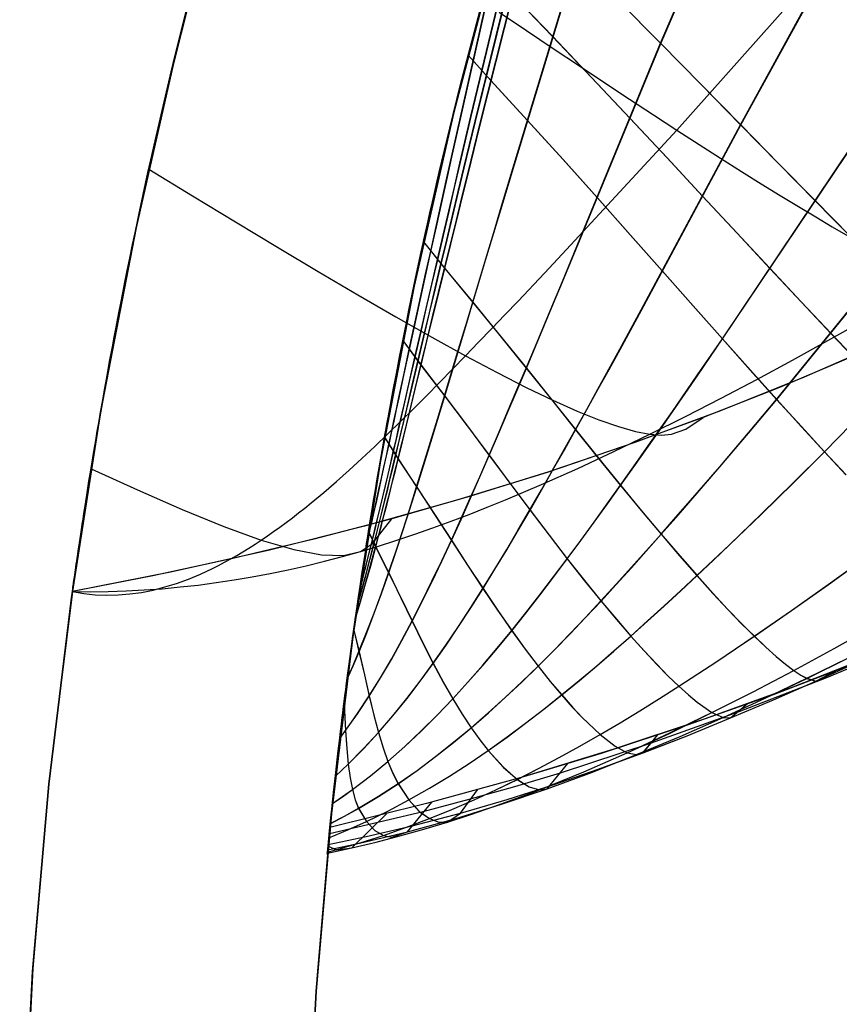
# Model space of a CAD drawing. Header units: millimetres. Extents: x -58 to 58, y -58 to 58.
# Tile 18 of 74: x -57.5 to -48.84, y 3.62 to 14.02. Entities that reach past the tile are written whole.
import ezdxf

# ---------------------------------------------------------------- set-up
doc = ezdxf.new("R2010")
doc.units = ezdxf.units.MM
doc.header["$MEASUREMENT"] = 0
doc.layers.add('Predefinito', color=5, linetype='Continuous')

msp = doc.modelspace()

# ---------------------------------------------------------------- linework, layer by layer
at = {"layer": 'Predefinito', "color": 9}
for points in [[(-46.395, 28.596), (-47.354, 26.978), (-48.257, 25.327), (-49.103, 23.647), (-49.89, 21.938), (-50.617, 20.203), (-51.284, 18.444), (-51.89, 16.662), (-52.435, 14.861), (-52.916, 13.043), (-53.335, 11.208), (-53.69, 9.361), (-53.981, 7.502), (-54.208, 5.634), (-54.37, 3.76), (-54.468, 1.881)], [(-54.468, 1.881), (-54.37, 3.76), (-54.208, 5.634), (-53.981, 7.502), (-53.69, 9.361), (-53.335, 11.208), (-52.916, 13.043), (-52.435, 14.861), (-51.89, 16.662), (-51.284, 18.444), (-50.617, 20.203), (-49.89, 21.938), (-49.103, 23.647), (-48.257, 25.327), (-47.354, 26.978), (-46.395, 28.596)], [(-49.961, 28.463), (-50.914, 26.722), (-51.806, 24.948), (-52.636, 23.145), (-53.403, 21.315), (-54.107, 19.459), (-54.747, 17.58), (-55.321, 15.679), (-55.829, 13.761), (-56.271, 11.825), (-56.645, 9.876), (-56.953, 7.915), (-57.192, 5.945), (-57.363, 3.967), (-57.466, 1.985)], [(-57.466, 1.985), (-57.363, 3.967), (-57.192, 5.945), (-56.953, 7.915), (-56.645, 9.876), (-56.271, 11.825), (-55.829, 13.761), (-55.321, 15.679), (-54.747, 17.58), (-54.107, 19.459), (-53.403, 21.315), (-52.636, 23.145), (-51.806, 24.948), (-50.914, 26.722), (-49.961, 28.463)], [(-34.991, 16.513), (-36.248, 15.288), (-36.893, 14.691), (-37.552, 14.104), (-38.223, 13.528), (-38.909, 12.964), (-39.609, 12.412), (-40.324, 11.874), (-41.054, 11.348), (-41.801, 10.837), (-42.565, 10.341), (-43.346, 9.86), (-44.145, 9.395), (-44.961, 8.946), (-45.797, 8.515), (-46.652, 8.101), (-47.526, 7.705), (-48.42, 7.329), (-49.334, 6.971), (-50.269, 6.633), (-51.225, 6.315), (-52.202, 6.018), (-53.202, 5.742), (-54.223, 5.487)], [(-42.671, 13.879), (-43.383, 13.388), (-44.107, 12.915), (-44.842, 12.46), (-45.59, 12.024), (-46.347, 11.607), (-47.116, 11.209), (-47.893, 10.832), (-48.68, 10.475), (-49.476, 10.137), (-50.281, 9.82), (-51.093, 9.523), (-51.912, 9.246), (-52.739, 8.988), (-53.57, 8.749), (-54.407, 8.53), (-55.249, 8.329), (-56.094, 8.146), (-56.943, 7.981)], [(-42.864, 13.743), (-43.595, 13.247), (-44.343, 12.766), (-45.108, 12.302), (-45.89, 11.855), (-46.691, 11.426), (-47.511, 11.014), (-48.352, 10.621), (-49.213, 10.246), (-50.096, 9.891), (-51.001, 9.556), (-51.929, 9.24), (-52.881, 8.945), (-53.858, 8.671), (-54.86, 8.419), (-55.888, 8.189), (-56.943, 7.981)], [(-42.864, 13.743), (-43.595, 13.247), (-44.343, 12.766), (-45.108, 12.302), (-45.89, 11.855), (-46.691, 11.426), (-47.511, 11.014), (-48.352, 10.621), (-49.213, 10.246), (-50.096, 9.891), (-51.001, 9.556), (-51.929, 9.24), (-52.881, 8.945), (-53.858, 8.671), (-54.86, 8.419), (-55.888, 8.189), (-56.943, 7.981)], [(-56.943, 7.981), (-57.187, 5.994), (-57.361, 4), (-57.465, 2.001), (-57.5, 0)], [(-54.223, 5.487), (-54.361, 3.891), (-54.452, 2.291)]]:
    msp.add_lwpolyline(points, dxfattribs=at)
at = {"layer": 'Predefinito', "color": 9, "extrusion": (1, 0, 0)}
for points in [[(7.981, 345), (7.981, 320)], [(7.981, 320), (7.981, 60)], [(7.981, 60), (7.981, 35)], [(5.487, 320), (5.487, 60.009)]]:
    msp.add_lwpolyline(points, dxfattribs=at)
at = {"layer": 'Predefinito', "color": 9, "extrusion": (0.10695, -0.378973, 0.919207)}
msp.add_lwpolyline([(-48.577, 144.359), (-49.638, 144.364), (-50.695, 144.399)], dxfattribs=at)
at = {"layer": 'Predefinito', "color": 9, "extrusion": (-0.000857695, 0.999628, -0.027267)}
msp.add_lwpolyline([(54.226, 56.19), (54.102, 60.138)], dxfattribs=at)
at = {"layer": 'Predefinito', "color": 9, "extrusion": (-0.000858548, 0.999627, 0.02729)}
msp.add_lwpolyline([(54.226, 323.666), (54.102, 319.727)], dxfattribs=at)
at = {"layer": 'Predefinito', "color": 9}
for points in [[(-53.936, 7.822, 348.126), (-53.89, 7.983, 348.289), (-53.845, 8.148, 348.447), (-53.801, 8.316, 348.598), (-53.756, 8.487, 348.744), (-53.728, 8.6, 348.835), (-53.699, 8.713, 348.923), (-53.671, 8.828, 349.009), (-53.642, 8.944, 349.092), (-53.613, 9.061, 349.173), (-53.585, 9.179, 349.252), (-53.556, 9.298, 349.328), (-53.527, 9.419, 349.402), (-53.498, 9.54, 349.474), (-53.469, 9.662, 349.543), (-53.41, 9.909, 349.674), (-53.351, 10.159, 349.796), (-53.292, 10.412, 349.908), (-53.231, 10.667, 350.011), (-53.17, 10.924, 350.105), (-53.109, 11.181, 350.19), (-53.047, 11.439, 350.266), (-52.986, 11.695, 350.334), (-52.925, 11.95, 350.395), (-52.864, 12.203, 350.449), (-52.804, 12.454, 350.498), (-52.685, 12.947, 350.58), (-51.919, 16.057, 351.016)], [(-53.934, 7.833, 31.858), (-53.889, 7.992, 31.697), (-53.845, 8.155, 31.542), (-53.801, 8.321, 31.392), (-53.758, 8.49, 31.249), (-53.729, 8.602, 31.158), (-53.701, 8.716, 31.07), (-53.672, 8.83, 30.984), (-53.644, 8.946, 30.9), (-53.615, 9.063, 30.819), (-53.586, 9.182, 30.741), (-53.558, 9.301, 30.664), (-53.529, 9.421, 30.591), (-53.5, 9.543, 30.519), (-53.471, 9.665, 30.45), (-53.412, 9.912, 30.319), (-53.353, 10.162, 30.197), (-53.294, 10.415, 30.085), (-53.234, 10.67, 29.982), (-53.173, 10.927, 29.888), (-53.111, 11.185, 29.803), (-53.05, 11.442, 29.727), (-52.989, 11.698, 29.659), (-52.928, 11.953, 29.598), (-52.867, 12.206, 29.544), (-52.807, 12.457, 29.495), (-52.688, 12.951, 29.413), (-51.924, 16.061, 28.978)], [(-53.912, 7.983, 348.355), (-53.877, 8.115, 348.482), (-53.843, 8.249, 348.606), (-53.808, 8.385, 348.727), (-53.774, 8.523, 348.843), (-53.746, 8.635, 348.933), (-53.719, 8.749, 349.022), (-53.691, 8.864, 349.107), (-53.663, 8.98, 349.191), (-53.636, 9.098, 349.272), (-53.608, 9.216, 349.35), (-53.58, 9.336, 349.426), (-53.552, 9.457, 349.5), (-53.524, 9.578, 349.571), (-53.495, 9.701, 349.64), (-53.439, 9.949, 349.771), (-53.381, 10.2, 349.893), (-53.323, 10.453, 350.005), (-53.264, 10.709, 350.107), (-53.205, 10.967, 350.201), (-53.145, 11.226, 350.285), (-53.085, 11.484, 350.361), (-53.025, 11.741, 350.428), (-52.965, 11.997, 350.488), (-52.906, 12.251, 350.542), (-52.847, 12.503, 350.59), (-52.73, 12.998, 350.671), (-51.981, 16.117, 351.1)], [(-53.91, 7.996, 31.628), (-53.876, 8.125, 31.503), (-53.842, 8.257, 31.382), (-53.809, 8.39, 31.264), (-53.775, 8.526, 31.15), (-53.748, 8.638, 31.059), (-53.72, 8.752, 30.971), (-53.692, 8.867, 30.886), (-53.665, 8.983, 30.802), (-53.637, 9.101, 30.721), (-53.609, 9.219, 30.643), (-53.581, 9.339, 30.567), (-53.554, 9.459, 30.493), (-53.525, 9.581, 30.422), (-53.497, 9.704, 30.353), (-53.44, 9.952, 30.222), (-53.383, 10.203, 30.101), (-53.325, 10.456, 29.989), (-53.266, 10.712, 29.886), (-53.207, 10.97, 29.793), (-53.147, 11.229, 29.708), (-53.087, 11.487, 29.633), (-53.027, 11.745, 29.565), (-52.968, 12.001, 29.505), (-52.908, 12.254, 29.451), (-52.85, 12.506, 29.404), (-52.733, 13.002, 29.323), (-51.985, 16.121, 28.894)], [(-53.955, 7.687, 347.919), (-53.9, 7.872, 348.112), (-53.846, 8.061, 348.298), (-53.792, 8.254, 348.475), (-53.739, 8.452, 348.644), (-53.709, 8.564, 348.735), (-53.679, 8.677, 348.824), (-53.65, 8.792, 348.91), (-53.62, 8.907, 348.993), (-53.591, 9.024, 349.074), (-53.561, 9.142, 349.153), (-53.531, 9.261, 349.229), (-53.502, 9.381, 349.303), (-53.472, 9.502, 349.375), (-53.442, 9.624, 349.444), (-53.382, 9.87, 349.576), (-53.321, 10.119, 349.698), (-53.26, 10.371, 349.811), (-53.198, 10.625, 349.914), (-53.135, 10.881, 350.009), (-53.072, 11.137, 350.094), (-53.009, 11.393, 350.171), (-52.947, 11.649, 350.239), (-52.884, 11.903, 350.301), (-52.822, 12.155, 350.355), (-52.76, 12.405, 350.404), (-52.638, 12.897, 350.488), (-51.857, 15.996, 350.93)], [(-53.954, 7.696, 32.067), (-53.899, 7.879, 31.875), (-53.846, 8.067, 31.692), (-53.793, 8.259, 31.516), (-53.74, 8.455, 31.348), (-53.71, 8.567, 31.258), (-53.681, 8.68, 31.169), (-53.651, 8.794, 31.083), (-53.622, 8.91, 31), (-53.592, 9.027, 30.919), (-53.563, 9.145, 30.84), (-53.533, 9.264, 30.763), (-53.503, 9.384, 30.689), (-53.474, 9.505, 30.618), (-53.444, 9.626, 30.549), (-53.384, 9.873, 30.417), (-53.323, 10.122, 30.295), (-53.262, 10.374, 30.182), (-53.2, 10.628, 30.079), (-53.138, 10.884, 29.984), (-53.075, 11.14, 29.899), (-53.012, 11.397, 29.822), (-52.949, 11.652, 29.754), (-52.887, 11.906, 29.692), (-52.825, 12.158, 29.638), (-52.763, 12.408, 29.589), (-52.642, 12.9, 29.505), (-51.861, 16, 29.064)], [(-54.042, 7.054, 346.677), (-53.978, 7.197, 346.853), (-53.915, 7.344, 347.023), (-53.834, 7.545, 347.241), (-53.755, 7.751, 347.45), (-53.678, 7.962, 347.649), (-53.602, 8.177, 347.839), (-53.527, 8.398, 348.019), (-53.452, 8.622, 348.189), (-53.379, 8.851, 348.351), (-53.305, 9.084, 348.503), (-53.231, 9.32, 348.646), (-53.158, 9.559, 348.78), (-53.084, 9.801, 348.904), (-53.01, 10.045, 349.02), (-52.936, 10.291, 349.126), (-52.861, 10.538, 349.224), (-52.787, 10.786, 349.313), (-52.712, 11.034, 349.393), (-52.638, 11.282, 349.466), (-52.564, 11.527, 349.531), (-52.49, 11.772, 349.59), (-52.418, 12.014, 349.643), (-52.275, 12.492, 349.735), (-51.358, 15.513, 350.225)], [(-54.041, 7.058, 33.314), (-53.978, 7.2, 33.139), (-53.916, 7.346, 32.97), (-53.835, 7.547, 32.752), (-53.756, 7.753, 32.543), (-53.679, 7.964, 32.344), (-53.603, 8.18, 32.154), (-53.528, 8.4, 31.974), (-53.454, 8.625, 31.803), (-53.38, 8.854, 31.642), (-53.307, 9.086, 31.49), (-53.233, 9.322, 31.347), (-53.16, 9.562, 31.213), (-53.086, 9.803, 31.089), (-53.012, 10.048, 30.973), (-52.938, 10.294, 30.867), (-52.864, 10.541, 30.769), (-52.789, 10.79, 30.68), (-52.715, 11.038, 30.6), (-52.64, 11.285, 30.527), (-52.567, 11.531, 30.462), (-52.493, 11.775, 30.403), (-52.421, 12.017, 30.35), (-52.278, 12.495, 30.258), (-51.362, 15.517, 29.769)], [(-56.943, 7.981, 43.333), (-56.823, 7.96, 43.139), (-56.703, 7.947, 42.945), (-56.582, 7.942, 42.75), (-56.46, 7.945, 42.557), (-56.338, 7.955, 42.364), (-56.215, 7.972, 42.173), (-56.091, 7.997, 41.984), (-55.967, 8.029, 41.797), (-55.842, 8.067, 41.612), (-55.716, 8.113, 41.431), (-55.59, 8.165, 41.254), (-55.463, 8.224, 41.08), (-55.399, 8.256, 40.995), (-55.335, 8.29, 40.911), (-55.271, 8.325, 40.828), (-55.207, 8.361, 40.746), (-55.143, 8.4, 40.666), (-55.078, 8.439, 40.587), (-55.013, 8.481, 40.509), (-54.948, 8.524, 40.433), (-54.883, 8.568, 40.359), (-54.818, 8.614, 40.286), (-54.752, 8.661, 40.214), (-54.686, 8.71, 40.144), (-54.62, 8.759, 40.076), (-54.554, 8.811, 40.008), (-54.488, 8.863, 39.943), (-54.422, 8.917, 39.879), (-54.288, 9.028, 39.755), (-54.154, 9.143, 39.637), (-54.02, 9.263, 39.525), (-53.885, 9.386, 39.418), (-53.75, 9.513, 39.317), (-53.614, 9.643, 39.222), (-53.477, 9.776, 39.133), (-53.341, 9.911, 39.049), (-53.204, 10.048, 38.97), (-53.066, 10.188, 38.897), (-52.929, 10.329, 38.83), (-52.791, 10.471, 38.768), (-52.652, 10.615, 38.711), (-52.514, 10.759, 38.659), (-52.375, 10.904, 38.612), (-52.236, 11.05, 38.569), (-51.958, 11.344, 38.494), (-51.679, 11.642, 38.431), (-50.56, 12.856, 38.236), (-48.317, 15.376, 37.805)], [(-56.943, 7.981, 336.667), (-56.823, 7.96, 336.861), (-56.703, 7.947, 337.055), (-56.582, 7.942, 337.25), (-56.46, 7.945, 337.443), (-56.338, 7.955, 337.636), (-56.215, 7.972, 337.827), (-56.091, 7.997, 338.016), (-55.967, 8.029, 338.203), (-55.842, 8.067, 338.388), (-55.716, 8.113, 338.569), (-55.59, 8.165, 338.746), (-55.463, 8.224, 338.92), (-55.399, 8.256, 339.005), (-55.335, 8.29, 339.089), (-55.271, 8.325, 339.172), (-55.207, 8.361, 339.254), (-55.143, 8.4, 339.334), (-55.078, 8.439, 339.413), (-55.013, 8.481, 339.491), (-54.948, 8.524, 339.567), (-54.883, 8.568, 339.641), (-54.818, 8.614, 339.714), (-54.752, 8.661, 339.786), (-54.686, 8.71, 339.856), (-54.62, 8.759, 339.924), (-54.554, 8.811, 339.992), (-54.488, 8.863, 340.057), (-54.422, 8.917, 340.121), (-54.288, 9.028, 340.245), (-54.154, 9.143, 340.363), (-54.02, 9.263, 340.475), (-53.885, 9.386, 340.582), (-53.75, 9.513, 340.683), (-53.614, 9.643, 340.778), (-53.477, 9.776, 340.867), (-53.341, 9.911, 340.951), (-53.204, 10.048, 341.03), (-53.066, 10.188, 341.103), (-52.929, 10.329, 341.17), (-52.791, 10.471, 341.232), (-52.652, 10.615, 341.289), (-52.514, 10.759, 341.341), (-52.375, 10.904, 341.388), (-52.236, 11.05, 341.431), (-51.958, 11.344, 341.506), (-51.679, 11.642, 341.569), (-50.56, 12.856, 341.764), (-48.317, 15.376, 342.195)], [(-54.12, 6.429, 344.795), (-53.994, 6.6, 345.027), (-53.931, 6.69, 345.143), (-53.807, 6.877, 345.369), (-53.688, 7.068, 345.585), (-53.573, 7.264, 345.793), (-53.462, 7.464, 345.991), (-53.354, 7.668, 346.18), (-53.248, 7.876, 346.361), (-53.143, 8.087, 346.532), (-53.041, 8.303, 346.695), (-52.939, 8.521, 346.848), (-52.838, 8.742, 346.994), (-52.738, 8.966, 347.13), (-52.639, 9.192, 347.258), (-52.54, 9.419, 347.377), (-52.442, 9.648, 347.488), (-52.344, 9.878, 347.59), (-52.246, 10.109, 347.685), (-52.148, 10.34, 347.771), (-52.051, 10.57, 347.85), (-51.955, 10.799, 347.922), (-51.86, 11.027, 347.988), (-51.765, 11.254, 348.048), (-51.579, 11.702, 348.154), (-50.729, 13.771, 348.563), (-50.03, 15.387, 348.887)], [(-54.119, 6.43, 35.198), (-53.994, 6.601, 34.966), (-53.931, 6.692, 34.85), (-53.808, 6.878, 34.624), (-53.689, 7.07, 34.408), (-53.574, 7.266, 34.2), (-53.463, 7.466, 34.002), (-53.355, 7.67, 33.813), (-53.249, 7.878, 33.632), (-53.145, 8.09, 33.461), (-53.042, 8.305, 33.298), (-52.94, 8.523, 33.145), (-52.84, 8.744, 33), (-52.74, 8.968, 32.863), (-52.641, 9.194, 32.735), (-52.542, 9.422, 32.616), (-52.444, 9.651, 32.505), (-52.346, 9.881, 32.403), (-52.248, 10.112, 32.308), (-52.15, 10.342, 32.222), (-52.053, 10.573, 32.143), (-51.957, 10.802, 32.071), (-51.862, 11.03, 32.006), (-51.768, 11.257, 31.945), (-51.582, 11.705, 31.839), (-50.732, 13.775, 31.431), (-50.034, 15.391, 31.107)], [(-53.842, 8.443, 348.907), (-53.807, 8.597, 349.036), (-53.781, 8.709, 349.126), (-53.755, 8.824, 349.214), (-53.729, 8.939, 349.299), (-53.704, 9.056, 349.382), (-53.678, 9.174, 349.463), (-53.652, 9.293, 349.541), (-53.625, 9.413, 349.617), (-53.599, 9.534, 349.69), (-53.573, 9.657, 349.761), (-53.546, 9.78, 349.829), (-53.519, 9.904, 349.895), (-53.492, 10.029, 349.959), (-53.438, 10.282, 350.08), (-53.383, 10.537, 350.191), (-53.327, 10.795, 350.292), (-53.27, 11.054, 350.384), (-53.213, 11.314, 350.467), (-53.156, 11.574, 350.542), (-53.099, 11.833, 350.608), (-53.041, 12.091, 350.667), (-52.985, 12.346, 350.719), (-52.928, 12.6, 350.766), (-52.817, 13.098, 350.844), (-52.372, 15.08, 351.093)], [(-53.838, 8.466, 31.068), (-53.808, 8.599, 30.957), (-53.782, 8.712, 30.867), (-53.757, 8.826, 30.779), (-53.731, 8.942, 30.694), (-53.705, 9.059, 30.611), (-53.679, 9.177, 30.53), (-53.653, 9.296, 30.452), (-53.627, 9.416, 30.376), (-53.601, 9.537, 30.303), (-53.574, 9.66, 30.232), (-53.548, 9.783, 30.164), (-53.521, 9.907, 30.098), (-53.494, 10.032, 30.034), (-53.44, 10.285, 29.914), (-53.385, 10.54, 29.803), (-53.329, 10.798, 29.701), (-53.273, 11.057, 29.609), (-53.216, 11.318, 29.526), (-53.158, 11.578, 29.452), (-53.101, 11.837, 29.385), (-53.044, 12.094, 29.327), (-52.988, 12.35, 29.274), (-52.931, 12.603, 29.228), (-52.82, 13.102, 29.15), (-52.394, 15.006, 28.912)], [(-54.223, 5.487, 60.009), (-54.249, 5.223, 49.979), (-54.251, 5.207, 47.974), (-54.249, 5.228, 45.969), (-54.243, 5.291, 43.963), (-54.231, 5.407, 41.956), (-54.223, 5.489, 40.952), (-54.213, 5.589, 39.948), (-54.2, 5.712, 38.945), (-54.184, 5.859, 37.941), (-54.165, 6.036, 36.937), (-54.153, 6.137, 36.436), (-54.141, 6.248, 35.934), (-54.127, 6.369, 35.432), (-54.11, 6.504, 34.93), (-54.092, 6.654, 34.428), (-54.082, 6.735, 34.177), (-54.071, 6.822, 33.926), (-54.06, 6.914, 33.675), (-54.047, 7.012, 33.424), (-54.033, 7.118, 33.173), (-54.018, 7.231, 32.922), (-54.002, 7.354, 32.671), (-53.993, 7.419, 32.546), (-53.983, 7.487, 32.42), (-53.973, 7.558, 32.295), (-53.963, 7.633, 32.169), (-53.952, 7.71, 32.044), (-53.94, 7.792, 31.918), (-53.928, 7.877, 31.793), (-53.914, 7.967, 31.667), (-53.9, 8.062, 31.542), (-53.886, 8.161, 31.416), (-53.87, 8.266, 31.291), (-53.852, 8.376, 31.166), (-53.834, 8.493, 31.04), (-53.814, 8.617, 30.915), (-53.793, 8.748, 30.789), (-53.77, 8.888, 30.664), (-53.746, 9.037, 30.538), (-53.718, 9.197, 30.413), (-53.689, 9.368, 30.287), (-53.673, 9.458, 30.225), (-53.656, 9.552, 30.162), (-53.639, 9.65, 30.099), (-53.62, 9.752, 30.036), (-53.601, 9.859, 29.974), (-53.58, 9.971, 29.911), (-53.558, 10.088, 29.848), (-53.535, 10.211, 29.786), (-53.51, 10.341, 29.723), (-53.483, 10.479, 29.66), (-53.454, 10.626, 29.598), (-53.422, 10.784, 29.535), (-53.388, 10.954, 29.472), (-53.35, 11.139, 29.41), (-53.307, 11.342, 29.347), (-53.258, 11.571, 29.284), (-53.2, 11.832, 29.222), (-53.167, 11.98, 29.191), (-53.13, 12.141, 29.159), (-53.089, 12.321, 29.128), (-53.041, 12.525, 29.097), (-52.985, 12.761, 29.066), (-52.916, 13.044, 29.035), (-52.827, 13.4, 29.004), (-52.407, 14.958, 28.915)], [(-55.634, 14.529, 350.049), (-55.956, 13.235, 350.064), (-56.002, 13.039, 350.06), (-56.047, 12.844, 350.049), (-56.077, 12.714, 350.039), (-56.1, 12.609, 350.028), (-56.138, 12.44, 350.007), (-56.169, 12.302, 349.986), (-56.195, 12.183, 349.964), (-56.217, 12.077, 349.943), (-56.238, 11.98, 349.921), (-56.257, 11.891, 349.9), (-56.291, 11.731, 349.857), (-56.32, 11.587, 349.814), (-56.347, 11.457, 349.771), (-56.371, 11.338, 349.727), (-56.393, 11.226, 349.684), (-56.414, 11.122, 349.641), (-56.433, 11.024, 349.598), (-56.452, 10.93, 349.555), (-56.469, 10.842, 349.512), (-56.485, 10.757, 349.469), (-56.5, 10.676, 349.426), (-56.529, 10.523, 349.34), (-56.555, 10.381, 349.253), (-56.579, 10.248, 349.167), (-56.602, 10.121, 349.08), (-56.623, 10.002, 348.994), (-56.643, 9.888, 348.907), (-56.662, 9.78, 348.82), (-56.68, 9.677, 348.733), (-56.697, 9.578, 348.646), (-56.713, 9.483, 348.56), (-56.728, 9.393, 348.473), (-56.742, 9.307, 348.386), (-56.755, 9.225, 348.299), (-56.768, 9.146, 348.212), (-56.78, 9.072, 348.126), (-56.791, 9, 348.039), (-56.802, 8.932, 347.952), (-56.812, 8.867, 347.865), (-56.822, 8.806, 347.778), (-56.831, 8.747, 347.692), (-56.839, 8.691, 347.605), (-56.848, 8.638, 347.518), (-56.855, 8.587, 347.431), (-56.862, 8.539, 347.344), (-56.869, 8.493, 347.257), (-56.876, 8.45, 347.171), (-56.882, 8.41, 347.084), (-56.887, 8.371, 346.997), (-56.893, 8.335, 346.91), (-56.898, 8.3, 346.823), (-56.902, 8.268, 346.736), (-56.907, 8.238, 346.65), (-56.911, 8.21, 346.563), (-56.915, 8.183, 346.476), (-56.918, 8.159, 346.389), (-56.922, 8.136, 346.302), (-56.925, 8.115, 346.215), (-56.927, 8.095, 346.129), (-56.93, 8.078, 346.042), (-56.932, 8.062, 345.955), (-56.934, 8.047, 345.868), (-56.938, 8.023, 345.695), (-56.94, 8.004, 345.521), (-56.942, 7.991, 345.347), (-56.943, 7.983, 345.174), (-56.943, 7.981, 345)], [(-54.165, 6.031, 36.96), (-54.031, 6.158, 36.771), (-53.869, 6.322, 36.544), (-53.711, 6.493, 36.324), (-53.559, 6.669, 36.112), (-53.412, 6.85, 35.909), (-53.27, 7.035, 35.715), (-53.132, 7.224, 35.529), (-52.997, 7.416, 35.351), (-52.865, 7.612, 35.181), (-52.735, 7.812, 35.02), (-52.607, 8.014, 34.867), (-52.481, 8.218, 34.723), (-52.356, 8.425, 34.586), (-52.233, 8.634, 34.458), (-52.111, 8.844, 34.337), (-51.989, 9.055, 34.224), (-51.869, 9.267, 34.12), (-51.749, 9.48, 34.022), (-51.63, 9.693, 33.933), (-51.511, 9.905, 33.85), (-51.394, 10.118, 33.774), (-51.277, 10.329, 33.703), (-51.161, 10.54, 33.638), (-50.934, 10.958, 33.522), (-49.887, 12.913, 33.066), (-49.042, 14.456, 32.71)], [(-54.165, 6.03, 343.033), (-54.031, 6.157, 343.222), (-53.868, 6.32, 343.45), (-53.71, 6.491, 343.67), (-53.558, 6.668, 343.881), (-53.411, 6.848, 344.084), (-53.269, 7.033, 344.279), (-53.131, 7.222, 344.465), (-52.996, 7.415, 344.643), (-52.864, 7.611, 344.812), (-52.734, 7.81, 344.973), (-52.606, 8.012, 345.126), (-52.48, 8.216, 345.271), (-52.355, 8.423, 345.407), (-52.231, 8.632, 345.536), (-52.109, 8.842, 345.656), (-51.988, 9.053, 345.769), (-51.867, 9.265, 345.874), (-51.747, 9.478, 345.971), (-51.628, 9.69, 346.061), (-51.509, 9.903, 346.143), (-51.392, 10.115, 346.22), (-51.275, 10.327, 346.29), (-51.159, 10.537, 346.355), (-50.932, 10.955, 346.472), (-49.883, 12.91, 346.928), (-49.039, 14.452, 347.284)], [(-52.298, 14.292, 29.319), (-51.874, 13.848, 30.047), (-51.459, 13.412, 30.804), (-51.056, 12.983, 31.588), (-50.665, 12.565, 32.4), (-50.288, 12.159, 33.239), (-49.925, 11.769, 34.107), (-49.577, 11.396, 35.001), (-49.245, 11.041, 35.923), (-48.93, 10.707, 36.871), (-48.634, 10.396, 37.843)], [(-52.294, 14.288, 350.675), (-51.87, 13.845, 349.946), (-51.456, 13.408, 349.19), (-51.053, 12.979, 348.406), (-50.662, 12.562, 347.594), (-50.285, 12.156, 346.754), (-49.922, 11.766, 345.887), (-49.575, 11.393, 344.992), (-49.243, 11.039, 344.071), (-48.928, 10.705, 343.123), (-48.632, 10.394, 342.151)], [(-56.943, 7.981, 35), (-56.943, 7.983, 34.826), (-56.942, 7.991, 34.653), (-56.94, 8.004, 34.479), (-56.938, 8.023, 34.305), (-56.934, 8.047, 34.132), (-56.932, 8.062, 34.045), (-56.93, 8.078, 33.958), (-56.927, 8.096, 33.871), (-56.924, 8.115, 33.784), (-56.921, 8.136, 33.697), (-56.918, 8.159, 33.611), (-56.915, 8.184, 33.524), (-56.911, 8.21, 33.437), (-56.907, 8.238, 33.35), (-56.902, 8.269, 33.264), (-56.898, 8.301, 33.177), (-56.893, 8.335, 33.09), (-56.887, 8.372, 33.003), (-56.882, 8.41, 32.917), (-56.876, 8.451, 32.83), (-56.869, 8.494, 32.743), (-56.862, 8.54, 32.656), (-56.855, 8.588, 32.57), (-56.847, 8.638, 32.483), (-56.839, 8.691, 32.396), (-56.831, 8.747, 32.309), (-56.822, 8.806, 32.223), (-56.812, 8.868, 32.136), (-56.802, 8.933, 32.049), (-56.791, 9, 31.962), (-56.78, 9.072, 31.876), (-56.768, 9.146, 31.789), (-56.755, 9.224, 31.702), (-56.742, 9.306, 31.615), (-56.728, 9.392, 31.528), (-56.713, 9.482, 31.442), (-56.697, 9.576, 31.355), (-56.68, 9.675, 31.268), (-56.662, 9.78, 31.181), (-56.643, 9.89, 31.095), (-56.623, 10.007, 31.008), (-56.6, 10.131, 30.921), (-56.576, 10.264, 30.834), (-56.55, 10.41, 30.746), (-56.521, 10.567, 30.658), (-56.505, 10.651, 30.613), (-56.488, 10.738, 30.569), (-56.471, 10.83, 30.525), (-56.452, 10.926, 30.481), (-56.433, 11.028, 30.437), (-56.411, 11.136, 30.392), (-56.389, 11.25, 30.348), (-56.364, 11.372, 30.304), (-56.337, 11.504, 30.26), (-56.308, 11.647, 30.216), (-56.275, 11.803, 30.172), (-56.239, 11.978, 30.128), (-56.196, 12.176, 30.083), (-56.145, 12.408, 30.039), (-56.115, 12.543, 30.017), (-56.081, 12.697, 29.996), (-56.039, 12.879, 29.974), (-55.986, 13.109, 29.952), (-55.95, 13.259, 29.941), (-55.9, 13.47, 29.931), (-55.857, 13.647, 29.926), (-55.723, 14.183, 29.927)], [(-54.223, 5.487, 320), (-54.249, 5.224, 329.973), (-54.25, 5.218, 333.447), (-54.246, 5.258, 335.158), (-54.239, 5.332, 336.87), (-54.226, 5.454, 338.653), (-54.218, 5.541, 339.591), (-54.207, 5.644, 340.527), (-54.195, 5.755, 341.368), (-54.182, 5.883, 342.206), (-54.165, 6.031, 343.038), (-54.146, 6.202, 343.866), (-54.135, 6.298, 344.28), (-54.122, 6.404, 344.702), (-54.101, 6.583, 345.342), (-54.093, 6.65, 345.56), (-54.074, 6.8, 346.013), (-54.064, 6.881, 346.237), (-54.053, 6.966, 346.46), (-54.04, 7.065, 346.702), (-54.026, 7.169, 346.943), (-54.01, 7.293, 347.206), (-53.992, 7.425, 347.466), (-53.981, 7.502, 347.607), (-53.97, 7.582, 347.746), (-53.958, 7.665, 347.884), (-53.946, 7.751, 348.02), (-53.932, 7.849, 348.166), (-53.917, 7.951, 348.31), (-53.901, 8.056, 348.451), (-53.885, 8.166, 348.589), (-53.869, 8.27, 348.714), (-53.852, 8.377, 348.836), (-53.835, 8.488, 348.954), (-53.817, 8.601, 349.07), (-53.799, 8.713, 349.178), (-53.78, 8.827, 349.282), (-53.762, 8.941, 349.382), (-53.742, 9.057, 349.478), (-53.723, 9.172, 349.568), (-53.703, 9.288, 349.655), (-53.682, 9.406, 349.739), (-53.661, 9.526, 349.821), (-53.64, 9.645, 349.898), (-53.618, 9.766, 349.972), (-53.595, 9.888, 350.043), (-53.572, 10.012, 350.111), (-53.55, 10.13, 350.173), (-53.528, 10.25, 350.233), (-53.504, 10.37, 350.29), (-53.481, 10.492, 350.345), (-53.457, 10.613, 350.397), (-53.433, 10.734, 350.446), (-53.408, 10.855, 350.492), (-53.383, 10.977, 350.536), (-53.358, 11.096, 350.577), (-53.333, 11.216, 350.615), (-53.282, 11.456, 350.685), (-53.23, 11.697, 350.747), (-53.176, 11.942, 350.802), (-53.122, 12.177, 350.847), (-53.068, 12.413, 350.886), (-53.013, 12.644, 350.919), (-52.957, 12.875, 350.947), (-52.846, 13.325, 350.99), (-52.623, 14.179, 351.043)], [(-51.174, 14.223, 30.657), (-50.732, 13.775, 31.431), (-50.303, 13.337, 32.234), (-49.887, 12.913, 33.066), (-49.485, 12.504, 33.927), (-49.099, 12.112, 34.816), (-48.912, 11.923, 35.272), (-48.73, 11.738, 35.734)], [(-51.17, 14.219, 349.337), (-50.729, 13.771, 348.563), (-50.299, 13.334, 347.76), (-49.883, 12.91, 346.928), (-49.482, 12.501, 346.067), (-49.096, 12.109, 345.177), (-48.91, 11.92, 344.722), (-48.728, 11.736, 344.259)], [(-52.434, 14.101, 34.328), (-52.146, 13.907, 34.857), (-51.864, 13.717, 35.395), (-51.588, 13.533, 35.943), (-51.32, 13.355, 36.502), (-51.058, 13.182, 37.07), (-50.805, 13.016, 37.648), (-50.56, 12.856, 38.236), (-50.324, 12.704, 38.835), (-50.096, 12.558, 39.443), (-49.877, 12.42, 40.06), (-49.668, 12.289, 40.686), (-49.467, 12.165, 41.32), (-49.275, 12.048, 41.962), (-49.092, 11.938, 42.611), (-48.917, 11.835, 43.267), (-48.752, 11.74, 43.93)], [(-52.434, 14.101, 345.672), (-52.146, 13.907, 345.143), (-51.864, 13.717, 344.605), (-51.588, 13.533, 344.057), (-51.32, 13.355, 343.498), (-51.058, 13.182, 342.93), (-50.805, 13.016, 342.352), (-50.56, 12.856, 341.764), (-50.324, 12.704, 341.165), (-50.096, 12.558, 340.557), (-49.877, 12.42, 339.94), (-49.668, 12.289, 339.314), (-49.467, 12.165, 338.68), (-49.275, 12.048, 338.038), (-49.092, 11.938, 337.389), (-48.917, 11.835, 336.733), (-48.752, 11.74, 336.07)], [(-52.764, 13.647, 351.013), (-52.52, 13.376, 350.557), (-52.135, 12.957, 349.813), (-51.761, 12.545, 349.043), (-51.398, 12.14, 348.246), (-51.047, 11.746, 347.423), (-50.71, 11.365, 346.574), (-50.386, 10.999, 345.699), (-50.076, 10.65, 344.799), (-49.782, 10.319, 343.874), (-49.503, 10.009, 342.924), (-49.242, 9.721, 341.953), (-48.998, 9.456, 340.964), (-48.771, 9.213, 339.961)], [(-52.764, 13.647, 28.987), (-52.523, 13.38, 29.436), (-52.138, 12.961, 30.18), (-51.764, 12.548, 30.951), (-51.401, 12.144, 31.747), (-51.05, 11.749, 32.57), (-50.712, 11.368, 33.419), (-50.388, 11.002, 34.294), (-50.078, 10.652, 35.194), (-49.784, 10.321, 36.12), (-49.505, 10.011, 37.07), (-49.243, 9.723, 38.041), (-48.999, 9.457, 39.03), (-48.772, 9.214, 40.033)], [(-54.197, 5.741, 38.732), (-54.091, 5.814, 38.611), (-53.986, 5.889, 38.49), (-53.796, 6.034, 38.273), (-53.611, 6.187, 38.062), (-53.432, 6.345, 37.859), (-53.258, 6.508, 37.664), (-53.09, 6.676, 37.476), (-52.926, 6.848, 37.296), (-52.766, 7.023, 37.124), (-52.609, 7.202, 36.96), (-52.455, 7.384, 36.803), (-52.303, 7.569, 36.654), (-52.154, 7.756, 36.512), (-52.006, 7.945, 36.378), (-51.861, 8.136, 36.252), (-51.717, 8.328, 36.132), (-51.574, 8.521, 36.021), (-51.433, 8.715, 35.916), (-51.293, 8.909, 35.819), (-51.154, 9.104, 35.728), (-51.016, 9.299, 35.644), (-50.878, 9.494, 35.566), (-50.742, 9.689, 35.494), (-50.606, 9.883, 35.426), (-50.34, 10.27, 35.303), (-50.078, 10.652, 35.194), (-48.113, 13.58, 34.439)], [(-54.197, 5.74, 341.261), (-54.091, 5.813, 341.383), (-53.986, 5.888, 341.504), (-53.796, 6.033, 341.721), (-53.611, 6.186, 341.932), (-53.431, 6.344, 342.135), (-53.258, 6.507, 342.33), (-53.089, 6.675, 342.518), (-52.925, 6.846, 342.698), (-52.765, 7.022, 342.87), (-52.608, 7.201, 343.034), (-52.454, 7.383, 343.191), (-52.302, 7.567, 343.34), (-52.153, 7.754, 343.481), (-52.005, 7.943, 343.615), (-51.86, 8.134, 343.742), (-51.716, 8.326, 343.861), (-51.573, 8.519, 343.973), (-51.432, 8.713, 344.077), (-51.292, 8.907, 344.175), (-51.153, 9.102, 344.265), (-51.014, 9.297, 344.349), (-50.877, 9.492, 344.427), (-50.74, 9.686, 344.5), (-50.605, 9.881, 344.568), (-50.338, 10.267, 344.69), (-50.076, 10.65, 344.799), (-48.109, 13.577, 345.555)], [(-54.219, 5.529, 40.529), (-54.068, 5.608, 40.382), (-53.92, 5.691, 40.238), (-53.709, 5.818, 40.033), (-53.503, 5.952, 39.835), (-53.302, 6.092, 39.644), (-53.107, 6.238, 39.459), (-52.917, 6.388, 39.282), (-52.732, 6.542, 39.111), (-52.55, 6.7, 38.948), (-52.372, 6.862, 38.791), (-52.197, 7.026, 38.642), (-52.025, 7.193, 38.499), (-51.855, 7.363, 38.364), (-51.688, 7.535, 38.235), (-51.523, 7.708, 38.113), (-51.36, 7.882, 37.998), (-51.199, 8.058, 37.89), (-51.04, 8.234, 37.788), (-50.882, 8.41, 37.693), (-50.725, 8.587, 37.605), (-50.569, 8.765, 37.522), (-50.413, 8.943, 37.445), (-50.105, 9.3, 37.305), (-49.802, 9.657, 37.181), (-49.505, 10.011, 37.07), (-47.257, 12.782, 36.295)], [(-54.219, 5.528, 339.465), (-54.068, 5.607, 339.612), (-53.92, 5.69, 339.757), (-53.709, 5.817, 339.961), (-53.503, 5.951, 340.159), (-53.302, 6.092, 340.351), (-53.107, 6.237, 340.535), (-52.917, 6.387, 340.712), (-52.731, 6.541, 340.883), (-52.549, 6.699, 341.046), (-52.371, 6.861, 341.203), (-52.196, 7.025, 341.352), (-52.024, 7.192, 341.495), (-51.855, 7.362, 341.63), (-51.687, 7.533, 341.759), (-51.522, 7.707, 341.881), (-51.359, 7.881, 341.996), (-51.198, 8.056, 342.104), (-51.039, 8.232, 342.206), (-50.881, 8.408, 342.301), (-50.724, 8.586, 342.389), (-50.567, 8.763, 342.472), (-50.412, 8.941, 342.549), (-50.104, 9.298, 342.689), (-49.801, 9.655, 342.813), (-49.503, 10.009, 342.924), (-47.254, 12.779, 343.699)], [(-56.137, 12.444, 30.033), (-55.676, 12.163, 31.03), (-55.222, 11.887, 32.053), (-54.778, 11.619, 33.103), (-54.346, 11.361, 34.181), (-53.928, 11.115, 35.285), (-53.528, 10.884, 36.418), (-53.148, 10.668, 37.579), (-52.791, 10.471, 38.768), (-52.458, 10.294, 39.985), (-52.15, 10.138, 41.229), (-51.868, 10.003, 42.496), (-51.611, 9.888, 43.784), (-51.381, 9.795, 45.09), (-51.176, 9.723, 46.411), (-50.997, 9.672, 47.745), (-50.845, 9.643, 49.088), (-50.719, 9.634, 50.44), (-50.616, 9.643, 51.797), (-50.464, 9.695, 54.524), (-50.281, 9.82, 60)], [(-56.137, 12.444, 349.967), (-55.676, 12.163, 348.97), (-55.222, 11.887, 347.947), (-54.778, 11.619, 346.897), (-54.346, 11.361, 345.819), (-53.928, 11.115, 344.715), (-53.528, 10.884, 343.582), (-53.148, 10.668, 342.421), (-52.791, 10.471, 341.232), (-52.458, 10.294, 340.015), (-52.15, 10.138, 338.771), (-51.868, 10.003, 337.504), (-51.611, 9.888, 336.216), (-51.381, 9.795, 334.91), (-51.176, 9.723, 333.589), (-50.997, 9.672, 332.255), (-50.845, 9.643, 330.912), (-50.719, 9.634, 329.56), (-50.616, 9.643, 328.203), (-50.464, 9.695, 325.476), (-50.281, 9.82, 320)], [(-53.235, 11.674, 350.742), (-53.009, 11.393, 350.171), (-52.712, 11.034, 349.393), (-52.425, 10.682, 348.593), (-52.148, 10.34, 347.771), (-51.882, 10.008, 346.927), (-51.628, 9.69, 346.061), (-51.385, 9.388, 345.173), (-51.153, 9.102, 344.265), (-50.932, 8.834, 343.337), (-50.724, 8.586, 342.389), (-50.528, 8.357, 341.424), (-50.345, 8.149, 340.446), (-50.176, 7.961, 339.456), (-50.019, 7.792, 338.455), (-49.874, 7.641, 337.445), (-49.74, 7.508, 336.426), (-49.619, 7.393, 335.4), (-49.509, 7.295, 334.367), (-49.411, 7.213, 333.329), (-49.324, 7.148, 332.286), (-49.249, 7.099, 331.239), (-49.185, 7.064, 330.192), (-49.089, 7.035, 328.111), (-48.881, 7.144, 319.996)], [(-53.235, 11.674, 29.258), (-53.012, 11.397, 29.822), (-52.715, 11.038, 30.6), (-52.427, 10.685, 31.4), (-52.15, 10.342, 32.222), (-51.884, 10.011, 33.067), (-51.63, 9.693, 33.933), (-51.386, 9.39, 34.82), (-51.154, 9.104, 35.728), (-50.934, 8.836, 36.657), (-50.725, 8.587, 37.605), (-50.529, 8.359, 38.57), (-50.346, 8.15, 39.548), (-50.177, 7.962, 40.539), (-50.019, 7.792, 41.54), (-49.874, 7.642, 42.55), (-49.741, 7.509, 43.569), (-49.62, 7.394, 44.596), (-49.51, 7.295, 45.629), (-49.411, 7.214, 46.667), (-49.324, 7.148, 47.711), (-49.249, 7.099, 48.758), (-49.185, 7.065, 49.805), (-49.089, 7.035, 51.886), (-48.881, 7.144, 60)], [(-52.175, 6.026, 319.984), (-51.353, 6.275, 319.986), (-50.435, 6.576, 319.99), (-49.537, 6.895, 319.994), (-48.657, 7.233, 319.996), (-47.796, 7.588, 319.998), (-46.954, 7.961, 319.998), (-46.131, 8.35, 319.998), (-45.324, 8.755, 319.998), (-44.535, 9.177, 319.998), (-43.762, 9.614, 319.999), (-43.006, 10.066, 319.999), (-42.266, 10.532, 319.999), (-41.541, 11.012, 320), (-40.831, 11.506, 320)], [(-54.246, 5.253, 328.598), (-53.911, 5.323, 328.726), (-53.405, 5.444, 328.918), (-52.904, 5.581, 329.102), (-52.411, 5.733, 329.277), (-51.927, 5.897, 329.441), (-51.451, 6.073, 329.595), (-50.984, 6.258, 329.738), (-50.524, 6.451, 329.869), (-50.071, 6.65, 329.989), (-49.625, 6.855, 330.096), (-49.185, 7.064, 330.192), (-48.747, 7.28, 330.278), (-48.31, 7.501, 330.355), (-47.443, 7.959, 330.488), (-46.587, 8.438, 330.607), (-45.744, 8.937, 330.722), (-44.91, 9.455, 330.838), (-44.086, 9.995, 330.953), (-43.271, 10.554, 331.062), (-42.468, 11.134, 331.164)], [(-54.246, 5.253, 51.4), (-53.911, 5.323, 51.271), (-53.405, 5.444, 51.08), (-52.904, 5.581, 50.896), (-52.411, 5.733, 50.721), (-51.927, 5.897, 50.556), (-51.451, 6.073, 50.402), (-50.984, 6.258, 50.259), (-50.524, 6.451, 50.128), (-50.071, 6.65, 50.008), (-49.626, 6.855, 49.901), (-49.185, 7.065, 49.805), (-48.747, 7.28, 49.719), (-48.31, 7.501, 49.642), (-47.443, 7.959, 49.509), (-46.587, 8.439, 49.39), (-45.744, 8.937, 49.275), (-44.91, 9.456, 49.158), (-44.086, 9.995, 49.044), (-43.272, 10.555, 48.934), (-42.468, 11.134, 48.833)], [(-56.943, 7.981, 51.667), (-56.754, 7.979, 51.559), (-56.565, 7.981, 51.451), (-56.375, 7.988, 51.344), (-56.185, 7.998, 51.237), (-55.996, 8.011, 51.13), (-55.806, 8.029, 51.025), (-55.616, 8.05, 50.92), (-55.425, 8.075, 50.817), (-55.235, 8.103, 50.715), (-55.045, 8.136, 50.615), (-54.854, 8.171, 50.516), (-54.664, 8.211, 50.42), (-54.473, 8.254, 50.326), (-54.282, 8.301, 50.234), (-54.091, 8.351, 50.145), (-53.9, 8.405, 50.059), (-53.709, 8.462, 49.976), (-53.518, 8.522, 49.896), (-53.326, 8.586, 49.819), (-53.135, 8.653, 49.745), (-52.944, 8.723, 49.674), (-52.752, 8.796, 49.607), (-52.561, 8.871, 49.542), (-52.37, 8.949, 49.48), (-51.988, 9.111, 49.365), (-51.606, 9.282, 49.261), (-51.225, 9.459, 49.169), (-50.845, 9.643, 49.088), (-50.466, 9.831, 49.018), (-50.089, 10.024, 48.958), (-49.712, 10.222, 48.905), (-49.337, 10.424, 48.858), (-48.591, 10.841, 48.778)], [(-56.943, 7.981, 328.333), (-56.754, 7.979, 328.441), (-56.565, 7.981, 328.549), (-56.375, 7.988, 328.656), (-56.185, 7.998, 328.763), (-55.996, 8.011, 328.87), (-55.806, 8.029, 328.975), (-55.616, 8.05, 329.08), (-55.425, 8.075, 329.183), (-55.235, 8.103, 329.285), (-55.045, 8.136, 329.385), (-54.854, 8.171, 329.484), (-54.664, 8.211, 329.58), (-54.473, 8.254, 329.674), (-54.282, 8.301, 329.766), (-54.091, 8.351, 329.855), (-53.9, 8.405, 329.941), (-53.709, 8.462, 330.024), (-53.518, 8.522, 330.104), (-53.326, 8.586, 330.181), (-53.135, 8.653, 330.255), (-52.944, 8.723, 330.326), (-52.752, 8.796, 330.393), (-52.561, 8.871, 330.458), (-52.37, 8.949, 330.52), (-51.988, 9.111, 330.635), (-51.606, 9.282, 330.739), (-51.225, 9.459, 330.831), (-50.845, 9.643, 330.912), (-50.466, 9.831, 330.982), (-50.089, 10.024, 331.042), (-49.712, 10.222, 331.095), (-49.337, 10.424, 331.142), (-48.591, 10.841, 331.222)], [(-54.234, 5.38, 42.343), (-54.035, 5.463, 42.174), (-53.838, 5.551, 42.009), (-53.612, 5.662, 41.821), (-53.39, 5.78, 41.637), (-53.173, 5.903, 41.46), (-52.961, 6.032, 41.289), (-52.754, 6.166, 41.124), (-52.551, 6.303, 40.965), (-52.352, 6.445, 40.813), (-52.157, 6.59, 40.667), (-51.965, 6.738, 40.527), (-51.776, 6.889, 40.394), (-51.589, 7.042, 40.266), (-51.405, 7.197, 40.145), (-51.224, 7.353, 40.03), (-51.045, 7.511, 39.922), (-50.867, 7.67, 39.819), (-50.692, 7.83, 39.723), (-50.519, 7.99, 39.633), (-50.346, 8.15, 39.548), (-50.174, 8.312, 39.469), (-50.003, 8.475, 39.395), (-49.664, 8.801, 39.26), (-49.329, 9.129, 39.139), (-48.999, 9.457, 39.03), (-47.739, 10.75, 38.644)], [(-54.234, 5.38, 337.652), (-54.034, 5.462, 337.82), (-53.838, 5.551, 337.986), (-53.612, 5.661, 338.174), (-53.39, 5.779, 338.357), (-53.172, 5.903, 338.535), (-52.961, 6.032, 338.706), (-52.753, 6.165, 338.871), (-52.551, 6.303, 339.029), (-52.352, 6.444, 339.182), (-52.156, 6.589, 339.328), (-51.964, 6.737, 339.467), (-51.775, 6.888, 339.601), (-51.588, 7.041, 339.728), (-51.405, 7.196, 339.849), (-51.223, 7.352, 339.964), (-51.044, 7.51, 340.073), (-50.867, 7.669, 340.175), (-50.692, 7.828, 340.271), (-50.518, 7.988, 340.361), (-50.345, 8.149, 340.446), (-50.173, 8.311, 340.525), (-50.002, 8.473, 340.599), (-49.663, 8.8, 340.735), (-49.327, 9.128, 340.855), (-48.998, 9.456, 340.964), (-47.737, 10.748, 341.35)], [(-53.453, 10.634, 29.595), (-53.262, 10.374, 30.182), (-53.012, 10.048, 30.973), (-52.772, 9.73, 31.785), (-52.542, 9.422, 32.616), (-52.322, 9.126, 33.467), (-52.111, 8.844, 34.337), (-51.909, 8.578, 35.226), (-51.717, 8.328, 36.132), (-51.534, 8.096, 37.057), (-51.36, 7.882, 37.998), (-51.197, 7.688, 38.954), (-51.045, 7.511, 39.922), (-50.903, 7.353, 40.9), (-50.771, 7.212, 41.887), (-50.65, 7.088, 42.882), (-50.538, 6.98, 43.885), (-50.436, 6.888, 44.895), (-50.344, 6.811, 45.91), (-50.188, 6.702, 47.954), (-50.071, 6.65, 50.008), (-49.992, 6.645, 52.05), (-49.817, 6.793, 60.001)], [(-53.453, 10.633, 350.405), (-53.26, 10.371, 349.811), (-53.01, 10.045, 349.02), (-52.77, 9.727, 348.208), (-52.54, 9.419, 347.377), (-52.32, 9.124, 346.526), (-52.109, 8.842, 345.656), (-51.908, 8.576, 344.768), (-51.716, 8.326, 343.861), (-51.533, 8.094, 342.937), (-51.359, 7.881, 341.996), (-51.196, 7.686, 341.04), (-51.044, 7.51, 340.073), (-50.902, 7.352, 339.095), (-50.77, 7.211, 338.108), (-50.649, 7.087, 337.113), (-50.537, 6.98, 336.11), (-50.436, 6.888, 335.101), (-50.343, 6.811, 334.086), (-50.188, 6.702, 332.043), (-50.071, 6.65, 329.989), (-49.992, 6.645, 327.948), (-49.817, 6.793, 319.993)], [(-54.241, 5.308, 326.826), (-53.841, 5.392, 326.947), (-53.34, 5.509, 327.097), (-52.843, 5.641, 327.242), (-52.351, 5.785, 327.38), (-51.866, 5.94, 327.511), (-51.388, 6.105, 327.633), (-50.916, 6.278, 327.747), (-50.451, 6.458, 327.852), (-49.992, 6.645, 327.948), (-49.538, 6.837, 328.034), (-49.089, 7.035, 328.111), (-48.642, 7.238, 328.18), (-48.196, 7.447, 328.241), (-47.31, 7.883, 328.349), (-46.433, 8.342, 328.444), (-45.568, 8.822, 328.537), (-44.713, 9.324, 328.631), (-43.869, 9.848, 328.723), (-43.037, 10.394, 328.811)], [(-54.241, 5.308, 53.172), (-53.841, 5.392, 53.051), (-53.34, 5.509, 52.901), (-52.843, 5.641, 52.756), (-52.351, 5.785, 52.617), (-51.866, 5.94, 52.487), (-51.388, 6.104, 52.365), (-50.917, 6.278, 52.251), (-50.451, 6.458, 52.146), (-49.992, 6.645, 52.05), (-49.538, 6.837, 51.963), (-49.089, 7.035, 51.886), (-48.642, 7.238, 51.818), (-48.196, 7.447, 51.756), (-47.31, 7.883, 51.649), (-46.433, 8.342, 51.553), (-45.568, 8.822, 51.46), (-44.713, 9.325, 51.367), (-43.869, 9.849, 51.275), (-43.037, 10.394, 51.187)], [(-54.229, 5.425, 323.359), (-53.239, 5.658, 323.505), (-52.753, 5.787, 323.574), (-52.269, 5.923, 323.641), (-51.788, 6.067, 323.705), (-50.837, 6.378, 323.823), (-49.9, 6.714, 323.924), (-48.976, 7.073, 324.006), (-48.06, 7.456, 324.072), (-47.151, 7.864, 324.125), (-46.25, 8.297, 324.173), (-45.359, 8.755, 324.219), (-44.481, 9.236, 324.265), (-43.615, 9.741, 324.311), (-42.763, 10.268, 324.354)], [(-54.229, 5.425, 56.64), (-53.239, 5.658, 56.494), (-52.753, 5.786, 56.425), (-52.269, 5.923, 56.358), (-51.788, 6.067, 56.294), (-50.837, 6.378, 56.176), (-49.9, 6.714, 56.075), (-48.976, 7.073, 55.992), (-48.06, 7.456, 55.927), (-47.151, 7.864, 55.873), (-46.25, 8.297, 55.826), (-45.359, 8.755, 55.78), (-44.481, 9.236, 55.733), (-43.615, 9.741, 55.688), (-42.763, 10.268, 55.644)], [(-53.646, 9.611, 349.876), (-53.502, 9.381, 349.303), (-53.305, 9.084, 348.503), (-53.118, 8.796, 347.684), (-52.939, 8.521, 346.848), (-52.769, 8.259, 345.995), (-52.606, 8.012, 345.126), (-52.451, 7.781, 344.24), (-52.302, 7.567, 343.34), (-52.16, 7.371, 342.424), (-52.024, 7.192, 341.495), (-51.896, 7.032, 340.553), (-51.775, 6.888, 339.601), (-51.662, 6.76, 338.641), (-51.557, 6.649, 337.673), (-51.369, 6.47, 335.716), (-51.21, 6.347, 333.737), (-51.082, 6.277, 331.742), (-50.984, 6.258, 329.738), (-50.916, 6.278, 327.747), (-50.76, 6.466, 319.989)], [(-53.646, 9.611, 30.124), (-53.503, 9.384, 30.689), (-53.307, 9.086, 31.49), (-53.119, 8.799, 32.309), (-52.94, 8.523, 33.145), (-52.77, 8.261, 33.998), (-52.607, 8.014, 34.867), (-52.452, 7.783, 35.753), (-52.303, 7.569, 36.654), (-52.161, 7.372, 37.569), (-52.025, 7.193, 38.499), (-51.896, 7.032, 39.441), (-51.776, 6.889, 40.394), (-51.663, 6.761, 41.354), (-51.558, 6.649, 42.322), (-51.369, 6.47, 44.279), (-51.211, 6.347, 46.259), (-51.082, 6.278, 48.255), (-50.984, 6.258, 50.259), (-50.917, 6.278, 52.251), (-50.761, 6.466, 60.002)], [(-56.746, 9.278, 31.65), (-56.255, 9.055, 33.759), (-55.784, 8.848, 35.925), (-55.345, 8.668, 38.149), (-54.948, 8.524, 40.433), (-54.604, 8.424, 42.777), (-54.313, 8.37, 45.17), (-54.079, 8.363, 47.601), (-53.9, 8.405, 50.059), (-53.775, 8.49, 52.533), (-53.57, 8.749, 60)], [(-56.746, 9.278, 348.35), (-56.255, 9.055, 346.241), (-55.784, 8.848, 344.075), (-55.345, 8.668, 341.851), (-54.948, 8.524, 339.567), (-54.604, 8.424, 337.223), (-54.313, 8.37, 334.83), (-54.079, 8.363, 332.399), (-53.9, 8.405, 329.941), (-53.775, 8.49, 327.467), (-53.57, 8.749, 320)], [(-53.815, 8.615, 349.083), (-53.739, 8.452, 348.644), (-53.602, 8.177, 347.839), (-53.474, 7.915, 347.017), (-53.354, 7.668, 346.18), (-53.24, 7.436, 345.329), (-53.131, 7.222, 344.465), (-53.027, 7.025, 343.587), (-52.925, 6.846, 342.698), (-52.827, 6.685, 341.796), (-52.731, 6.541, 340.883), (-52.639, 6.414, 339.96), (-52.551, 6.303, 339.029), (-52.388, 6.123, 337.148), (-52.243, 5.997, 335.244), (-52.117, 5.919, 333.321), (-52.011, 5.887, 331.385), (-51.927, 5.897, 329.441), (-51.71, 6.164, 319.985)], [(-53.815, 8.615, 30.917), (-53.74, 8.455, 31.348), (-53.603, 8.18, 32.154), (-53.475, 7.917, 32.976), (-53.355, 7.67, 33.813), (-53.241, 7.438, 34.664), (-53.132, 7.224, 35.529), (-53.027, 7.027, 36.406), (-52.926, 6.848, 37.296), (-52.827, 6.686, 38.198), (-52.732, 6.542, 39.111), (-52.639, 6.415, 40.034), (-52.551, 6.303, 40.965), (-52.388, 6.124, 42.847), (-52.244, 5.997, 44.752), (-52.117, 5.919, 46.675), (-52.011, 5.887, 48.612), (-51.927, 5.897, 50.556), (-51.711, 6.164, 60.003)], [(-54.249, 5.228, 45.978), (-53.905, 5.326, 45.759), (-53.658, 5.405, 45.603), (-53.414, 5.49, 45.45), (-53.172, 5.582, 45.301), (-52.934, 5.679, 45.157), (-52.7, 5.781, 45.017), (-52.47, 5.887, 44.882), (-52.244, 5.997, 44.752), (-52.021, 6.111, 44.626), (-51.801, 6.228, 44.506), (-51.584, 6.348, 44.39), (-51.369, 6.47, 44.279), (-51.158, 6.595, 44.173), (-50.949, 6.722, 44.072), (-50.742, 6.85, 43.976), (-50.538, 6.98, 43.885), (-50.336, 7.111, 43.799), (-50.136, 7.243, 43.718), (-49.938, 7.375, 43.641), (-49.741, 7.509, 43.569), (-49.348, 7.78, 43.438), (-48.959, 8.055, 43.321), (-48.572, 8.334, 43.215)], [(-54.249, 5.228, 334.018), (-53.905, 5.326, 334.237), (-53.658, 5.405, 334.393), (-53.414, 5.49, 334.546), (-53.172, 5.582, 334.695), (-52.934, 5.679, 334.839), (-52.7, 5.781, 334.978), (-52.47, 5.887, 335.113), (-52.243, 5.997, 335.244), (-52.02, 6.111, 335.369), (-51.8, 6.228, 335.49), (-51.583, 6.347, 335.605), (-51.369, 6.47, 335.716), (-51.157, 6.595, 335.822), (-50.948, 6.721, 335.923), (-50.742, 6.85, 336.019), (-50.537, 6.98, 336.11), (-50.336, 7.111, 336.196), (-50.136, 7.242, 336.278), (-49.938, 7.375, 336.354), (-49.74, 7.508, 336.426), (-49.348, 7.779, 336.557), (-48.958, 8.054, 336.675), (-48.572, 8.333, 336.78)], [(-46.652, 8.101, 60), (-47.526, 7.705, 60), (-48.42, 7.329, 60), (-49.334, 6.971, 60), (-50.269, 6.633, 60.001), (-51.225, 6.315, 60.002), (-52.202, 6.018, 60.004), (-53.202, 5.742, 60.006), (-54.223, 5.487, 60.009)], [(-54.25, 5.218, 330.395), (-53.99, 5.274, 330.516), (-53.736, 5.334, 330.634), (-53.483, 5.4, 330.75), (-53.231, 5.471, 330.863), (-52.982, 5.546, 330.974), (-52.735, 5.626, 331.081), (-52.491, 5.709, 331.186), (-52.25, 5.796, 331.287), (-52.011, 5.887, 331.385), (-51.542, 6.077, 331.57), (-51.082, 6.277, 331.742), (-50.63, 6.486, 331.899), (-50.188, 6.702, 332.043), (-49.753, 6.923, 332.171), (-49.324, 7.148, 332.286), (-48.897, 7.379, 332.388), (-48.473, 7.615, 332.479)], [(-54.25, 5.218, 49.601), (-53.99, 5.274, 49.481), (-53.736, 5.334, 49.363), (-53.483, 5.4, 49.247), (-53.231, 5.471, 49.134), (-52.982, 5.546, 49.023), (-52.735, 5.626, 48.915), (-52.491, 5.709, 48.811), (-52.25, 5.797, 48.71), (-52.011, 5.887, 48.612), (-51.542, 6.077, 48.426), (-51.082, 6.278, 48.255), (-50.631, 6.487, 48.097), (-50.188, 6.702, 47.954), (-49.753, 6.923, 47.825), (-49.324, 7.148, 47.711), (-48.898, 7.379, 47.609), (-48.473, 7.615, 47.517)], [(-53.971, 7.572, 347.729), (-53.915, 7.344, 347.023), (-53.859, 7.1, 346.202), (-53.807, 6.877, 345.369), (-53.758, 6.674, 344.524), (-53.71, 6.491, 343.67), (-53.661, 6.329, 342.805), (-53.611, 6.186, 341.932), (-53.558, 6.06, 341.05), (-53.503, 5.951, 340.159), (-53.39, 5.779, 338.357), (-53.278, 5.658, 336.535), (-53.172, 5.582, 334.695), (-53.072, 5.546, 332.84), (-52.982, 5.546, 330.974), (-52.843, 5.641, 327.242), (-52.666, 5.887, 319.984)], [(-53.971, 7.572, 32.271), (-53.916, 7.346, 32.97), (-53.859, 7.102, 33.791), (-53.808, 6.878, 34.624), (-53.759, 6.675, 35.469), (-53.711, 6.493, 36.324), (-53.662, 6.33, 37.188), (-53.611, 6.187, 38.062), (-53.558, 6.061, 38.944), (-53.503, 5.952, 39.835), (-53.39, 5.78, 41.637), (-53.279, 5.658, 43.46), (-53.172, 5.582, 45.301), (-53.072, 5.546, 47.156), (-52.982, 5.546, 49.023), (-52.843, 5.641, 52.756), (-52.666, 5.886, 60.005)], [(-54.074, 6.801, 346.016), (-54.066, 6.651, 345.465), (-54.058, 6.511, 344.909), (-54.046, 6.322, 344.07), (-54.031, 6.157, 343.222), (-54.011, 6.012, 342.366), (-53.986, 5.888, 341.504), (-53.956, 5.781, 340.633), (-53.92, 5.69, 339.757), (-53.838, 5.551, 337.986), (-53.749, 5.458, 336.197), (-53.658, 5.405, 334.393), (-53.568, 5.386, 332.576), (-53.405, 5.444, 328.918), (-53.145, 5.757, 319.986)], [(-54.074, 6.801, 33.984), (-54.066, 6.652, 34.532), (-54.058, 6.513, 35.084), (-54.046, 6.324, 35.924), (-54.031, 6.158, 36.771), (-54.011, 6.013, 37.627), (-53.986, 5.889, 38.49), (-53.956, 5.782, 39.361), (-53.92, 5.691, 40.238), (-53.838, 5.551, 42.009), (-53.75, 5.458, 43.798), (-53.658, 5.405, 45.603), (-53.569, 5.386, 47.42), (-53.405, 5.444, 51.08), (-53.146, 5.757, 60.006)], [(-54.242, 5.292, 336.063), (-54.155, 5.253, 334.077), (-53.99, 5.274, 330.516), (-53.626, 5.633, 319.99)], [(-54.242, 5.292, 43.936), (-54.155, 5.253, 45.918), (-53.99, 5.274, 49.481), (-53.626, 5.633, 60.007)]]:
    msp.add_polyline3d(points, dxfattribs=at)

doc.saveas('drawing.dxf')
